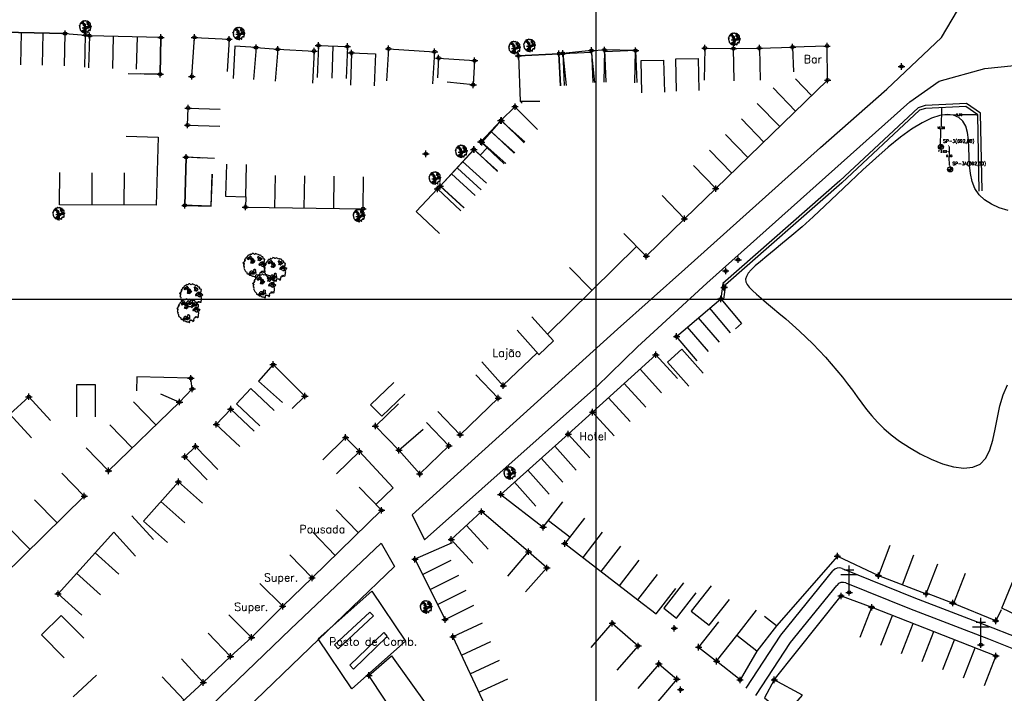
# Model space of a CAD drawing. Extents: x 539028 to 544996, y 8596245 to 8601028.
# Tile 18 of 41: x 541702 to 541947, y 8598065 to 8598233. Entities that reach past the tile are written whole.
import ezdxf
from ezdxf.enums import TextEntityAlignment as Align
from ezdxf.lldxf.tags import DXFTag

# ---------------------------------------------------------------- set-up
doc = ezdxf.new("R2010")
doc.units = 0
doc.header["$MEASUREMENT"] = 0
doc.header["$PDMODE"] = 34
doc.header["$PDSIZE"] = 0.8
for name, color, linetype in [('ALVENARIA', 7, 'Continuous'), ('ARVORE', 100, 'Continuous'), ('ASFALTO', 8, 'Continuous'), ('CASA', 2, 'Continuous'), ('CERCA', 9, 'CERCA_LINE'), ('CX', 7, 'Continuous'), ('ESTRADA_BARRO', 7, 'DASHED'), ('FUROS DE SONDAGEM', 7, 'Continuous'), ('LAGOA', 130, 'DASHDOT'), ('MALHA', 9, 'Continuous'), ('POSTE', 7, 'Continuous'), ('TEXTO', 2, 'Continuous')]:
    doc.layers.add(name, color=color, linetype=linetype)
doc.styles.add('GEOSIS', font='ROMANS.SHX')
doc.styles.get("Standard").update_dxf_attribs({"font": 'romans.shx'})
doc.linetypes.add('CERCA_LINE', pattern='A,0.5,-0.2,["X",Standard,S=0.1,R=0,X=-0.1,Y=-0.05],-0.25', length=0.95)
tags = doc.linetypes.add('DASHDOT', pattern=[1, 0.5, -0.25, 0, -0.25]).pattern_tags.tags
tags[10:11] = [DXFTag(74, 4), DXFTag(75, 0), DXFTag(340, '0'), DXFTag(46, 1.0), DXFTag(50, 0.0), DXFTag(44, 0.0), DXFTag(45, 0.0)]
tags[8:9] = [DXFTag(74, 4), DXFTag(75, 0), DXFTag(340, '0'), DXFTag(46, 1.0), DXFTag(50, 0.0), DXFTag(44, 0.0), DXFTag(45, 0.0)]
tags[6:7] = [DXFTag(74, 4), DXFTag(75, 0), DXFTag(340, '0'), DXFTag(46, 1.0), DXFTag(50, 0.0), DXFTag(44, 0.0), DXFTag(45, 0.0)]
tags[4:5] = [DXFTag(74, 4), DXFTag(75, 0), DXFTag(340, '0'), DXFTag(46, 1.0), DXFTag(50, 0.0), DXFTag(44, 0.0), DXFTag(45, 0.0)]
tags = doc.linetypes.add('DASHED', pattern=[0.75, 0.5, -0.25]).pattern_tags.tags
tags[6:7] = [DXFTag(74, 4), DXFTag(75, 0), DXFTag(340, '0'), DXFTag(46, 1.0), DXFTag(50, 0.0), DXFTag(44, 0.0), DXFTag(45, 0.0)]
tags[4:5] = [DXFTag(74, 4), DXFTag(75, 0), DXFTag(340, '0'), DXFTag(46, 1.0), DXFTag(50, 0.0), DXFTag(44, 0.0), DXFTag(45, 0.0)]
doc.dimstyles.new('S', dxfattribs={"dimtxt": 3, "dimasz": 0.18, "dimexe": 0.18, "dimexo": 0.0625, "dimgap": 0.09, "dimtad": 0, "dimtih": 1, "dimtoh": 1, "dimdec": 4, "dimzin": 0, "dimdsep": 46, "dimtxsty": 'Standard', "dimcen": 0.09, "dimaunit": 1, "dimadec": 0, "dimazin": 0, "dimtfac": 1, "dimtdec": 3, "dimtofl": 0, "dimtmove": 0, "dimatfit": 3, "dimfxl": 0, "dimtolj": 1, "dimtzin": 0, "dimarcsym": 0})

# ---------------------------------------------------------------- blocks, each defined once
blk = doc.blocks.new('ARVORE6')
for points in [[(-1.78, 2.18), (-1.87, 2.12), (-1.86, 2.06), (-1.96, 2), (-2.05, 1.97), (-2.08, 1.89), (-2.06, 1.79), (-2.1, 1.68), (-2.19, 1.63), (-2.27, 1.6), (-2.33, 1.57), (-2.45, 1.36), (-2.33, 1.3), (-2.23, 1.35), (-2.22, 1.26), (-2.33, 1.2), (-2.41, 1.18), (-2.5, 1.15), (-2.45, 1.07), (-2.41, 1.02), (-2.44, 0.93), (-2.62, 0.85), (-2.67, 0.79), (-2.68, 0.7), (-2.63, 0.68), (-2.63, 0.68), (-2.72, 0.62), (-2.77, 0.64), (-2.8, 0.64), (-2.76, 0.56), (-2.6, 0.57), (-2.52, 0.53), (-2.52, 0.45), (-2.55, 0.3), (-2.67, 0.25), (-2.67, 0.14), (-2.62, 0.04), (-2.54, -0.02), (-2.64, -0.1), (-2.71, -0.18), (-2.55, -0.26), (-2.51, -0.35), (-2.52, -0.52), (-2.56, -0.64), (-2.47, -0.83), (-2.4, -0.89), (-2.4, -0.98), (-2.37, -1.12), (-2.27, -1.33), (-2.13, -1.49), (-2.01, -1.61), (-1.91, -1.6), (-1.82, -1.73), (-1.82, -1.97), (-1.67, -2.08), (-1.49, -2.07), (-1.39, -2.11), (-1.32, -2.23), (-1.16, -2.42), (-0.93, -2.41), (-0.86, -2.4), (-0.72, -2.42), (-0.63, -2.56), (-0.57, -2.61), (-0.47, -2.6), (-0.42, -2.64), (-0.31, -2.66), (-0.21, -2.67), (-0.05, -2.69), (0.08, -2.72), (0.33, -2.98), (0.41, -2.85), (0.29, -2.74), (0.37, -2.7), (0.37, -2.57), (0.35, -2.45), (0.49, -2.41), (0.48, -2.27), (0.55, -2.2), (0.71, -2.27), (0.86, -2.29), (0.93, -2.24), (1.05, -2.42), (1.2, -2.34), (1.2, -2.58), (1.34, -2.57), (1.43, -2.44), (1.51, -2.34), (1.36, -2.24), (1.43, -2.14), (1.39, -2.09), (1.47, -2.01), (1.5, -1.96), (1.43, -1.84), (1.5, -1.8), (1.6, -1.74), (1.69, -1.67), (1.78, -1.64), (1.8, -1.74), (1.86, -1.66), (1.81, -1.55), (1.82, -1.42), (1.99, -1.37), (2.13, -1.42), (2.06, -1.53), (2.22, -1.64), (2.33, -1.61), (2.46, -1.55), (2.59, -1.56), (2.55, -1.46), (2.48, -1.32), (2.56, -1.2), (2.63, -1.06), (2.62, -0.92), (2.62, -0.78), (2.67, -0.66), (2.68, -0.46), (2.57, -0.39), (2.51, -0.26), (2.59, -0.13), (2.7, -0.02), (2.83, 0.11), (2.96, 0.28), (2.92, 0.43), (2.91, 0.44), (2.81, 0.32), (2.7, 0.39), (2.73, 0.48), (2.68, 0.53), (2.6, 0.48), (2.4, 0.45), (2.42, 0.58), (2.5, 0.64), (2.48, 0.76), (2.34, 0.89), (2.54, 0.99), (2.59, 1.1), (2.57, 1.23), (2.55, 1.36), (2.62, 1.47), (2.63, 1.57), (2.5, 1.63), (2.35, 1.59), (2.24, 1.71), (2.23, 1.89), (2.21, 1.98), (2.15, 2.13), (1.92, 2.14), (1.79, 2.22), (1.77, 2.29), (1.73, 2.39), (1.69, 2.5), (1.51, 2.62), (1.35, 2.59), (1.28, 2.53), (1.19, 2.58), (1.11, 2.69), (0.99, 2.74), (0.84, 2.66), (0.73, 2.81), (0.32, 2.98), (0.23, 2.85), (0.07, 2.78), (-0.06, 2.82), (-0.27, 2.96), (-0.48, 3), (-0.62, 2.87), (-0.7, 2.78), (-0.82, 2.74), (-0.98, 2.81), (-1.11, 2.78), (-1.2, 2.57), (-1.42, 2.56), (-1.58, 2.52), (-1.57, 2.41), (-1.77, 2.34), (-1.73, 2.23), (-1.75, 2.2)], [(-0.88, 2.44), (-0.95, 2.35), (-0.87, 2.29), (-0.92, 2.24), (-0.88, 2.15), (-0.78, 2.14), (-0.74, 2.15), (-0.67, 2.08), (-0.7, 2.02), (-0.8, 1.98), (-0.92, 1.89), (-0.95, 1.77), (-0.81, 1.75), (-0.7, 1.77), (-0.59, 1.82), (-0.46, 1.77), (-0.51, 1.71), (-0.49, 1.63), (-0.34, 1.66), (-0.27, 1.68), (-0.09, 1.52), (-0.27, 1.42), (-0.32, 1.37), (-0.18, 1.25), (0, 1.26), (0.14, 1.15), (0.04, 1.02), (-0.03, 0.86), (-0.02, 0.8), (-0.17, 0.76), (-0.27, 0.72), (-0.29, 0.58), (-0.48, 0.53), (-0.51, 0.64), (-0.48, 0.74), (-0.6, 0.74), (-0.74, 0.68), (-0.83, 0.62), (-0.91, 0.65), (-0.75, 0.84), (-0.75, 0.9), (-0.78, 0.97), (-0.71, 1.09), (-0.8, 1.19), (-0.68, 1.38), (-0.8, 1.61), (-0.8, 1.69), (-0.88, 1.7), (-0.97, 1.64), (-1.06, 1.59), (-1.12, 1.63), (-1.14, 1.67), (-1.32, 1.64), (-1.38, 1.57), (-1.51, 1.46), (-1.51, 1.46), (-1.56, 1.55), (-1.56, 1.63), (-1.61, 1.7), (-1.56, 1.82), (-1.53, 1.91), (-1.43, 1.98), (-1.4, 2.07), (-1.26, 2.08), (-1.21, 2.2), (-1.1, 2.21), (-0.99, 2.32), (-0.95, 2.39)], [(-0.91, 1.69), (-1.13, 1.76), (-1.24, 2.14), (-1.27, 2.14), (-1.18, 1.78), (-1.57, 1.66), (-1.57, 1.63), (-1.12, 1.73), (-0.99, 1.67)], [(-1.27, 1.75), (-1.25, 1.72), (-1.3, 1.74)], [(-1.06, 1.74), (-1.06, 1.72), (-1.01, 1.73)], [(0, 0.91), (-0.4, 1.34), (-0.4, 1.68), (-0.44, 1.68), (-0.45, 1.4), (-0.8, 1.64), (-0.81, 1.61), (-0.48, 1.35), (-0.18, 0.98), (-0.75, 0.89), (-0.75, 0.86), (-0.15, 0.91), (-0.07, 0.81)], [(-0.49, 0.94), (-0.49, 0.89), (-0.53, 0.92)], [(-0.51, 1.38), (-0.49, 1.43)], [(-0.35, 1.21), (-0.32, 1.26), (-0.39, 1.24)], [(-0.22, 1), (-0.25, 0.91), (-0.29, 0.97), (-0.29, 0.92)], [(-0.23, 1.06), (-0.18, 1.12), (-0.27, 1.1)], [(-0.09, 0.88), (-0.05, 0.95), (-0.13, 0.9), (-0.09, 0.99)], [(1.21, 2.06), (1.32, 1.92), (1.4, 1.99), (1.43, 2.02), (1.55, 2.02), (1.51, 1.88), (1.59, 1.85), (1.69, 1.84), (1.75, 1.77), (1.61, 1.68), (1.7, 1.6), (1.85, 1.57), (1.72, 1.47), (1.62, 1.45), (1.48, 1.42), (1.48, 1.18), (1.36, 1.16), (1.19, 1.3), (1.2, 1.31), (1.09, 1.3), (1.07, 1.23), (0.97, 1.25), (0.92, 1.33), (1.11, 1.55), (1.06, 1.66), (1.03, 1.75), (0.96, 1.81), (0.99, 1.96), (0.83, 2.05), (0.94, 2.19), (0.97, 2.22), (1.05, 2.28), (1.1, 2.22), (1.25, 2.06), (1.28, 2.03)], [(1.17, 1.62), (1.07, 1.45), (1.49, 1.26), (1.49, 1.24), (1.03, 1.41), (0.94, 1.3)], [(1.07, 1.61), (1.51, 1.9), (1.55, 1.88), (1.16, 1.57)], [(1.11, 1.63), (1.17, 1.6), (1.14, 1.67), (1.22, 1.64), (1.22, 1.69)], [(1.17, 1.41), (1.13, 1.38), (1.18, 1.41), (1.18, 1.35)], [(1.35, 0.46), (1.31, 0.36), (1.17, 0.31), (1.19, 0.12), (1.23, 0.12), (1.35, 0.12), (1.61, 0.22), (1.69, 0.16), (1.65, 0.07), (1.7, -0.02), (1.84, -0.09), (1.93, -0.07), (2.01, -0.17), (2.19, -0.18), (2.26, -0.21), (2.39, -0.13), (2.33, 0.05), (2.47, 0.12), (2.51, 0.31), (2.33, 0.5), (2.42, 0.64), (2.36, 0.77), (2.27, 0.83), (2.12, 0.82), (2.02, 0.94), (1.83, 0.86), (1.8, 0.82), (1.62, 0.74), (1.48, 0.64), (1.48, 0.48), (1.33, 0.48), (1.32, 0.31)], [(1.34, 1.8), (1.41, 1.76), (1.41, 1.82)], [(1.38, 0.16), (1.81, 0.34), (1.96, 0.66), (1.97, 0.94), (1.97, 0.62), (1.88, 0.35), (2.44, 0.3), (1.88, 0.29), (1.7, 0.18)], [(1.47, 0.19), (1.51, 0.17), (1.52, 0.22), (1.55, 0.21), (1.61, 0.25), (1.71, 0.21)], [(1.78, 0.32), (1.84, 0.28), (1.77, 0.29)], [(1.88, 0.47), (1.93, 0.45), (1.88, 0.43), (1.91, 0.4), (1.85, 0.38)], [(1.98, 0.34), (1.98, 0.28), (2.02, 0.34)], [(0.19, -1.76), (0.02, -1.82), (0.05, -1.9), (0, -1.95), (-0.03, -1.97), (-0.07, -2.06), (-0.05, -2.11), (-0.03, -2.18), (-0.17, -2.19), (-0.25, -2.1), (-0.38, -2.11), (-0.49, -2.16), (-0.53, -2.05), (-0.56, -2.02), (-0.66, -1.97), (-0.77, -2.06), (-0.84, -2.13), (-1.03, -2.13), (-1.06, -2.11), (-1.07, -2.02), (-1.11, -1.99), (-1.25, -1.88), (-1.09, -1.77), (-1, -1.63), (-1.02, -1.52), (-0.91, -1.45), (-0.76, -1.31), (-0.7, -1.28), (-0.54, -1.31), (-0.45, -1.44), (-0.34, -1.39), (-0.2, -1.28), (0, -1.15), (-0.09, -0.96), (0.07, -0.87), (0.11, -0.89), (0.41, -1.08), (0.32, -1.14), (0.26, -1.19), (0.28, -1.24), (0.43, -1.31), (0.32, -1.38), (0.37, -1.96), (0.39, -2), (0.31, -1.87), (0.43, -1.76), (0.43, -1.68), (0.36, -1.63), (0.21, -1.68), (0.12, -1.73)], [(-0.77, -1.87), (-1.1, -2.03), (-0.78, -1.91), (-0.7, -2.04), (-0.73, -1.88)], [(-0.19, -1.31), (-0.25, -1.56), (-0.84, -1.91), (-0.27, -1.66), (-0.33, -2.11), (-0.26, -2.1), (-0.05, -1.15)], [(-0.27, -1.58), (-0.28, -1.66), (-0.33, -1.61), (-0.35, -1.67), (-0.39, -1.65), (-0.41, -1.68)], [(-0.29, -1.96), (-0.24, -1.98), (-0.31, -2.01)], [(-0.27, -1.74), (-0.21, -1.78), (-0.29, -1.83)], [(-0.21, -1.55), (-0.16, -1.58), (-0.24, -1.57)], [(-0.18, -1.24), (-0.1, -1.25), (-0.18, -1.29), (-0.1, -1.33), (-0.18, -1.35), (-0.1, -1.41)]]:
    blk.add_lwpolyline(points)
blk = doc.blocks.new('C')
at = {"layer": 'CASA'}
blk.add_lwpolyline([(0, 0), (0, 8)], dxfattribs=at)
blk = doc.blocks.new('A$C225E566B')
at = {"layer": 'CASA'}
blk.add_lwpolyline([(0.16, 5.82), (8.16, 5.58), (8, 0), (0, 0.24)], dxfattribs=at)
blk = doc.blocks.new('A$C094F77C8')
at = {"layer": 'POSTE'}
for p, q in [((1.17, 7), (4.08, 7)), ((2.62, 0), (2.62, 8.4)), ((0, 5.6), (5.25, 5.6))]:
    blk.add_line(p, q, dxfattribs=at)
blk = doc.blocks.new('A$C34DC2D19')
at = {"layer": 'POSTE', "xscale": 0.8, "yscale": 0.8, "zscale": 0.8}
blk.add_blockref('A$C094F77C8', (0, 0, 340.37), dxfattribs=at)
blk = doc.blocks.new('*D60')
at = {"color": 0, "lineweight": -2}
for p, q in [((541931.51, 8598209.02), (541931.51, 8598208.9)), ((541931.69, 8598209.08), (541935.16, 8598209.02)), ((541940.33, 8598208.94), (541936.86, 8598209)), ((541940.51, 8598208.88), (541940.51, 8598208.76))]:
    blk.add_line(p, q, dxfattribs=at)
at = {"color": 0}
for points in [[(541931.69, 8598209.11), (541931.69, 8598209.05), (541931.51, 8598209.08)], [(541940.33, 8598208.97), (541940.33, 8598208.91), (541940.51, 8598208.94)]]:
    blk.add_solid(points, dxfattribs=at)
at = {"layer": 'Defpoints', "color": 0}
for p in [(541931.51, 8598209.08), (541931.51, 8598209.08), (541940.51, 8598208.94)]:
    blk.add_point(p, dxfattribs=at)
at = {"color": 0, "insert": (541936.01, 8598209.01), "char_height": 0.5, "attachment_point": 5}
blk.add_mtext('\\A1;9.00', dxfattribs=at)
blk = doc.blocks.new('*D61')
at = {"color": 0, "lineweight": -2}
for p, q in [((541931.56, 8598210.55), (541931.48, 8598206.07)), ((541931.62, 8598210.73), (541931.74, 8598210.73)), ((541931.39, 8598200.91), (541931.47, 8598205.39)), ((541931.45, 8598200.73), (541931.57, 8598200.73))]:
    blk.add_line(p, q, dxfattribs=at)
at = {"color": 0}
for points in [[(541931.53, 8598210.55), (541931.59, 8598210.55), (541931.56, 8598210.73)], [(541931.36, 8598200.91), (541931.42, 8598200.91), (541931.39, 8598200.73)]]:
    blk.add_solid(points, dxfattribs=at)
at = {"layer": 'Defpoints', "color": 0}
for p in [(541931.56, 8598210.73), (541931.39, 8598200.73), (541931.39, 8598200.73)]:
    blk.add_point(p, dxfattribs=at)
at = {"color": 0, "insert": (541931.47, 8598205.73), "char_height": 0.5, "attachment_point": 5}
blk.add_mtext('\\A1;10.00', dxfattribs=at)
blk = doc.blocks.new('Furos de sondagem')
at = {"linetype": 'Continuous'}
h = blk.add_hatch(color=256, dxfattribs=at)
edge = h.paths.add_edge_path()
edge.add_line((-0.3, -1.89), (-0.3, 0.61))
edge.add_line((-0.3, 0.61), (-2.81, 0.61))
edge.add_ellipse((-0.32, 0.6), major_axis=(1.76, 1.76), ratio=1, start_angle=134.66297, end_angle=225.4136)
at = {"layer": 'FUROS DE SONDAGEM'}
h = blk.add_hatch(color=256, dxfattribs=at)
edge = h.paths.add_edge_path()
edge.add_ellipse((-0.32, 0.6), major_axis=(1.76, 1.76), ratio=1, start_angle=315.33703, end_angle=404.5864)
edge.add_line((-0.3, 3.09), (-0.3, 0.61))
edge.add_line((-0.3, 0.61), (2.18, 0.61))
for p, q in [((-3.15, 0.61), (2.5, 0.61)), ((-0.3, 3.46), (-0.3, -2.19))]:
    blk.add_line(p, q)
blk.add_ellipse((-0.32, 0.6), major_axis=(1.76, 1.76), ratio=1)
blk.add_attdef('QUAL_É_O_FURO?', (1.89, 4.82), '', height=3.22)
blk = doc.blocks.new('*D62')
at = {"color": 0, "lineweight": -2}
for p, q in [((541930.97, 8598199.9), (541930.79, 8598199.91)), ((541931.15, 8598199.95), (541931.16, 8598200.07)), ((541933.15, 8598199.85), (541933.16, 8598199.97)), ((541933.33, 8598199.78), (541933.51, 8598199.77))]:
    blk.add_line(p, q, dxfattribs=at)
at = {"color": 0}
for points in [[(541930.97, 8598199.93), (541930.97, 8598199.87), (541931.15, 8598199.89)], [(541933.33, 8598199.81), (541933.32, 8598199.75), (541933.15, 8598199.79)]]:
    blk.add_solid(points, dxfattribs=at)
at = {"layer": 'Defpoints', "color": 0}
for p in [(541931.15, 8598199.89), (541933.15, 8598199.79), (541933.15, 8598199.79)]:
    blk.add_point(p, dxfattribs=at)
at = {"color": 0, "insert": (541932.15, 8598199.84), "char_height": 0.5, "attachment_point": 5}
blk.add_mtext('\\A1;2.00', dxfattribs=at)
blk = doc.blocks.new('*D63')
at = {"color": 0, "lineweight": -2}
for p, q in [((541933.46, 8598201.25), (541933.34, 8598201.25)), ((541933.53, 8598201.07), (541933.54, 8598199.09)), ((541933.55, 8598196.43), (541933.54, 8598198.41)), ((541933.61, 8598196.25), (541933.73, 8598196.25))]:
    blk.add_line(p, q, dxfattribs=at)
at = {"color": 0}
for points in [[(541933.56, 8598201.07), (541933.5, 8598201.07), (541933.52, 8598201.25)], [(541933.58, 8598196.43), (541933.52, 8598196.43), (541933.55, 8598196.25)]]:
    blk.add_solid(points, dxfattribs=at)
at = {"layer": 'Defpoints', "color": 0}
for p in [(541933.52, 8598201.25), (541933.55, 8598196.25), (541933.55, 8598196.25)]:
    blk.add_point(p, dxfattribs=at)
at = {"color": 0, "insert": (541933.54, 8598198.75), "char_height": 0.5, "attachment_point": 5}
blk.add_mtext('\\A1;5.00', dxfattribs=at)

msp = doc.modelspace()

# ---------------------------------------------------------------- linework, layer by layer
at = {"layer": 'ALVENARIA'}
for p, q in [((541780.431, 8598076.98), (541789.222, 8598085.129)), ((541781.314, 8598076.027), (541790.106, 8598084.175)), ((541784.253, 8598071.888), (541792.662, 8598080.036)), ((541785.158, 8598070.954), (541793.567, 8598079.102))]:
    msp.add_line(p, q, dxfattribs=at)
at = {"layer": 'ALVENARIA', "elevation": 692.651}
for points in [[(541784.646, 8598224.397), (541784.364, 8598216.402)], [(541784.646, 8598224.397), (541790.609, 8598224.187)], [(541790.609, 8598224.187), (541790.328, 8598216.192)]]:
    msp.add_lwpolyline(points, dxfattribs=at)
at = {"layer": 'ALVENARIA'}
for points in [[(541941.705, 8598190.022), (541941.346, 8598209.358), (541937.822, 8598211.782), (541927.51, 8598211.264), (541925.795, 8598210.732), (541906.268, 8598192.53), (541877.107, 8598166.958), (541876.617, 8598163.128)], [(541941.705, 8598190.022), (541941.346, 8598209.358), (541937.822, 8598211.782), (541927.51, 8598211.264), (541925.795, 8598210.732), (541906.268, 8598192.53), (541877.107, 8598166.958), (541876.617, 8598163.128)], [(541941.005, 8598190.009), (541940.653, 8598208.985), (541937.621, 8598211.071), (541927.633, 8598210.569), (541926.156, 8598210.11), (541906.738, 8598192.011), (541877.768, 8598166.607), (541877.311, 8598163.04)], [(541941.005, 8598190.009), (541940.653, 8598208.985), (541937.621, 8598211.071), (541927.633, 8598210.569), (541926.156, 8598210.11), (541906.738, 8598192.011), (541877.768, 8598166.607), (541877.311, 8598163.04)], [(541789.222, 8598085.129), (541790.106, 8598084.175)], [(541792.662, 8598080.036), (541793.567, 8598079.102)], [(541781.314, 8598076.027), (541780.431, 8598076.98)], [(541785.158, 8598070.954), (541784.253, 8598071.888)]]:
    msp.add_lwpolyline(points, dxfattribs=at)
at = {"layer": 'ARVORE'}
for p in [(541718.394, 8598230.687, 693.189), (541718.394, 8598230.687, 693.189), (541756.657, 8598229.028, 692.871), (541756.657, 8598229.028, 692.871), (541880.036, 8598227.617, 693.681), (541880.036, 8598227.617, 693.681), (541825.3, 8598225.522, 693.01), (541825.3, 8598225.522, 693.01), (541829.036, 8598226.051, 693.008), (541829.036, 8598226.051, 693.008), (541812.042, 8598199.668, 692.741), (541812.042, 8598199.668, 692.741), (541805.463, 8598193.016, 692.742), (541805.463, 8598193.016, 692.742), (541711.779, 8598184.142, 692.581), (541711.779, 8598184.142, 692.581), (541786.558, 8598183.684, 692.509), (541786.558, 8598183.684, 692.509), (541824.13, 8598119.553, 694.354), (541803.272, 8598086.215, 695.054)]:
    msp.add_point(p, dxfattribs=at)
at = {"layer": 'ASFALTO'}
for points in [[(541799.766, 8598109.323), (541850.924, 8598155.636), (541867.704, 8598170.565), (541901.499, 8598200.807), (541917.956, 8598215.34), (541931.574, 8598228.229), (541939.78, 8598242.15), (541941.151, 8598257.952), (541941.577, 8598276.318), (541942.471, 8598301.773), (541947.684, 8598477.943), (541950.726, 8598572.438), (541950.292, 8598653.724), (541950.364, 8598693.345), (541950.064, 8598738.911), (541950.09, 8598791.7), (541949.816, 8598854.773), (541949.674, 8598904.86), (541949.487, 8598997.49), (541948.901, 8599101.267), (541948.71, 8599173.584), (541945.636, 8599199.97)], [(541734.356, 8598047.145), (541769.477, 8598080.851), (541792.055, 8598102.347), (541795.392, 8598096.514), (541774.235, 8598076.239), (541758.405, 8598060.996), (541739.253, 8598042.731)]]:
    msp.add_lwpolyline(points, dxfattribs=at)
msp.add_lwpolyline([(541799.766, 8598109.323), (541802.861, 8598103.114), (541845.672, 8598141.273), (541855.907, 8598151.208), (541873.13, 8598167.086), (541923.705, 8598212.253), (541931.043, 8598217.398), (541942.355, 8598220.504), (541971.605, 8598223.467), (541970.817, 8598229.666), (541953.578, 8598231.456, -0.1852807), (541947.459, 8598244.032), (541948.444, 8598275.293), (541949.099, 8598302.887), (541950.436, 8598352.717), (541952.587, 8598421.06), (541954.861, 8598503.58)], format="xyb", dxfattribs=at)
at = {"layer": 'CASA'}
for p, q in [((541903.089, 8598226.119), (541894.503, 8598225.868)), ((541903.089, 8598226.119), (541894.503, 8598225.868)), ((541894.503, 8598225.868), (541894.707, 8598219.692)), ((541894.503, 8598225.868), (541894.707, 8598219.692)), ((541821.844, 8598207.545, 692.855), (541817.079, 8598202.142, 692.855)), ((541827.844, 8598202.253, 692.855), (541821.844, 8598207.545, 692.855)), ((541736.487, 8598203.414, 692.798), (541735.999, 8598186.482, 692.798)), ((541825.33, 8598199.519, 693.206), (541819.33, 8598204.811, 693.206)), ((541815.161, 8598200.316, 692.899), (541806.775, 8598191.225, 692.899)), ((541821.041, 8598194.892, 692.899), (541815.161, 8598200.316, 692.899)), ((541817.079, 8598202.142, 692.855), (541823.079, 8598196.85, 692.855)), ((541816.927, 8598190.283, 692.887), (541811.047, 8598195.707, 692.887)), ((541711.952, 8598186.582, 692.798), (541711.985, 8598194.582, 692.798)), ((541787.542, 8598185.58, 692.755), (541787.659, 8598193.579, 692.755)), ((541806.775, 8598191.225, 692.899), (541812.655, 8598185.801, 692.899)), ((541758.309, 8598188.574), (541758.248, 8598186.008, 692.755)), ((541735.999, 8598186.482, 692.798), (541711.952, 8598186.582, 692.798)), ((541758.248, 8598186.008, 692.755), (541787.542, 8598185.58, 692.755)), ((541858.055, 8598173.746), (541867.575, 8598183.099)), ((541852.449, 8598179.453), (541858.055, 8598173.746)), ((541838.934, 8598171), (541844.541, 8598165.293)), ((541865.608, 8598153.797), (541876.617, 8598163.128)), ((541876.617, 8598163.128), (541881.79, 8598157.026)), ((541834.936, 8598152.714), (541829.596, 8598158.671)), ((541831.213, 8598149.376), (541825.873, 8598155.333)), ((541870.78, 8598147.694), (541865.608, 8598153.797)), ((541844.715, 8598134.942), (541860.446, 8598149.238)), ((541860.446, 8598149.238), (541865.826, 8598143.318)), ((541817.096, 8598147.465), (541822.436, 8598141.508)), ((541821.2, 8598138.444), (541815.651, 8598144.207)), ((541811.713, 8598129.309), (541821.2, 8598138.444)), ((541806.164, 8598135.072), (541811.713, 8598129.309)), ((541850.096, 8598129.021), (541844.715, 8598134.942)), ((541838.652, 8598129.488), (541821.846, 8598114.454)), ((541718.079, 8598114.026, 694.745), (541712.467, 8598119.728, 694.745)), ((541741.538, 8598117.574), (541732.832, 8598107.788)), ((541747.515, 8598112.257), (541741.538, 8598117.574)), ((541792.141, 8598110.49), (541786.564, 8598116.225)), ((541821.846, 8598114.454), (541832.395, 8598106.26)), ((541697.874, 8598094.142, 694.745), (541718.079, 8598114.026, 694.745)), ((541743.162, 8598107.364), (541737.185, 8598112.681)), ((541832.395, 8598106.26), (541837.302, 8598112.577)), ((541774.837, 8598093.661), (541792.141, 8598110.49)), ((541817.064, 8598110.165), (541809.486, 8598103.261)), ((541828.775, 8598100.178), (541817.064, 8598110.165)), ((541732.832, 8598107.788), (541738.809, 8598102.471)), ((541842.641, 8598108.56), (541837.762, 8598102.221)), ((541725.437, 8598105.035, 695.199), (541711.566, 8598089.731, 695.199)), ((541730.814, 8598099.111, 695.199), (541725.437, 8598105.035, 695.199)), ((541813.275, 8598106.713), (541818.663, 8598100.799)), ((541809.686, 8598102.403), (541800.453, 8598098.286)), ((541809.486, 8598103.261), (541814.874, 8598097.347)), ((541837.762, 8598102.221), (541855.973, 8598088.204)), ((541823.584, 8598094.091), (541828.775, 8598100.178)), ((541918.722, 8598101.716), (541915.877, 8598094.239)), ((541800.453, 8598098.286), (541807.951, 8598083.268)), ((541921.849, 8598091.967), (541924.694, 8598099.444)), ((541927.821, 8598089.695), (541930.666, 8598097.172)), ((541915.877, 8598094.239), (541927.821, 8598089.695)), ((541711.566, 8598089.731, 695.199), (541717.494, 8598084.359, 695.199)), ((541807.951, 8598083.268), (541815.108, 8598086.842)), ((541911.316, 8598078.885), (541914.233, 8598086.334)), ((541914.233, 8598086.334), (541945.168, 8598074.219)), ((541817.176, 8598082.399, 695.794), (541809.925, 8598079.019, 695.794)), ((541809.925, 8598079.019, 695.794), (541824.98, 8598046.728, 695.794)), ((541945.168, 8598074.219), (541942.251, 8598066.77))]:
    msp.add_line(p, q, dxfattribs=at)
at = {"layer": 'CASA', "linetype": 'DASHED'}
for p, q in [((541776.309, 8598078.467), (541789.709, 8598090.383)), ((541789.709, 8598090.383), (541798.105, 8598077.935)), ((541784.705, 8598066.019), (541776.309, 8598078.467))]:
    msp.add_line(p, q, dxfattribs=at)
at = {"layer": 'CASA'}
for points, elevation in [([(541713.142, 8598221.212), (541713.311, 8598229.21), (541686.226, 8598229.782)], 693.333), ([(541686.226, 8598229.782), (541713.311, 8598229.21)], 693.333), ([(541713.311, 8598229.21), (541718.388, 8598228.853)], 693.333), ([(541737.012, 8598219.107), (541737.19, 8598228.243), (541719.377, 8598228.687), (541719.178, 8598220.69)], 692.861), ([(541737.19, 8598228.243), (541719.377, 8598228.687)], 693.021), ([(541737.19, 8598228.243), (541737.012, 8598219.107)], 693.021), ([(541744.878, 8598218.543), (541745.537, 8598228.268)], 692.761), ([(541745.537, 8598228.268), (541754.14, 8598227.799)], 692.761), ([(541754.14, 8598227.799), (541753.704, 8598219.811)], 692.761), ([(541755.617, 8598226.055), (541755.206, 8598218.065)], 692.869), ([(541760.892, 8598225.734), (541755.617, 8598226.055)], 692.869), ([(541760.892, 8598225.734), (541760.278, 8598217.757)], 692.869), ([(541760.892, 8598225.734), (541766.272, 8598225.319)], 692.869), ([(541766.272, 8598225.319), (541765.657, 8598217.343)], 692.679), ([(541766.272, 8598225.319), (541775.314, 8598224.854)], 692.679), ([(541775.314, 8598224.854), (541774.902, 8598216.864)], 692.605), ([(541776.416, 8598226.256), (541776.129, 8598218.261)], 692.723), ([(541776.416, 8598226.256), (541783.618, 8598225.997)], 692.723), ([(541780.017, 8598226.127), (541779.729, 8598218.132)], 692.723), ([(541783.618, 8598225.997), (541783.33, 8598218.002)], 692.691), ([(541793.889, 8598225.436), (541793.382, 8598217.452)], 692.626), ([(541793.889, 8598225.436), (541805.339, 8598224.709)], 692.626), ([(541805.339, 8598224.709), (541804.832, 8598216.725)], 692.626), ([(541845.252, 8598217.04), (541844.438, 8598224.999), (541837.307, 8598224.27), (541838.121, 8598216.311)], 693.391), ([(541844.438, 8598224.999), (541847.687, 8598225.139)], 693.515), ([(541844.438, 8598224.999), (541844.782, 8598217.006)], 693.515), ([(541855.246, 8598216.986), (541855.405, 8598224.985), (541847.687, 8598225.139), (541847.527, 8598217.14)], 693.516), ([(541847.687, 8598225.139), (541848.03, 8598217.146)], 693.515), ([(541855.405, 8598224.985), (541847.707, 8598224.654)], 693.723), ([(541855.405, 8598224.985), (541855.749, 8598216.992)], 693.723), ([(541872.676, 8598225.619), (541872.5, 8598217.621)], 693.938), ([(541872.676, 8598225.619), (541879.799, 8598225.462)], 693.938), ([(541806.355, 8598223.109), (541806.062, 8598218.163)], 692.629), ([(541806.355, 8598223.109), (541815.321, 8598222.473)], 692.629), ([(541815.321, 8598222.473), (541814.95, 8598216.461), (541808.474, 8598217.079)], 692.629), ([(541836.745, 8598216.222), (541836.324, 8598224.211), (541826.204, 8598223.678), (541826.685, 8598212.343)], 693.098), ([(541826.204, 8598223.678), (541836.324, 8598224.211)], 693.098), ([(541826.204, 8598223.678), (541826.685, 8598212.343)], 693.098), ([(541836.324, 8598224.211), (541836.745, 8598216.222)], 693.091), ([(541837.307, 8598224.27), (541844.456, 8598224.577)], 693.391), ([(541837.307, 8598224.27), (541837.651, 8598216.277)], 693.391), ([(541729.013, 8598219.264), (541737.012, 8598219.107)], 693.391), ([(541737.012, 8598219.107), (541732.169, 8598219.175)], 692.861), ([(541743.829, 8598206.425), (541743.959, 8598210.674)], 692.761), ([(541743.959, 8598210.674), (541751.955, 8598210.431)], 692.761), ([(541821.844, 8598207.545), (541825.379, 8598211.04)], 692.755), ([(541825.215, 8598211.026), (541831.004, 8598205.351)], 693.005), ([(541826.685, 8598212.343), (541831.534, 8598212.42)], 692.942), ([(541826.685, 8598212.343), (541827.18, 8598211.847)], 692.755), ([(541816.836, 8598202.274), (541821.844, 8598207.545)], 692.881), ([(541821.976, 8598207.578), (541827.644, 8598202.034)], 692.505), ([(541743.829, 8598206.425), (541751.826, 8598206.182)], 692.761), ([(541728.491, 8598203.681), (541736.487, 8598203.414)], 692.861), ([(541819.34, 8598204.909), (541825.14, 8598199.399)], 692.881), ([(541806.775, 8598191.225), (541815.081, 8598200.379)], 692.899), ([(541816.836, 8598202.274), (541822.635, 8598196.763)], 692.881), ([(541743.158, 8598186.436), (541743.445, 8598198.424)], 692.869), ([(541750.553, 8598198.119), (541743.445, 8598198.424)], 692.761), ([(541749.669, 8598186.194), (541750.013, 8598194.186)], 692.82), ([(541811.886, 8598185.063), (541806.053, 8598190.539), (541800.769, 8598184.911), (541806.602, 8598179.435)], 692.515), ([(541749.669, 8598186.194), (541742.562, 8598186.5)], 692.82), ([(541761.819, 8598131.54), (541755.999, 8598137.03), (541759.574, 8598140.82), (541765.394, 8598135.331)], 693.699), ([(541709.679, 8598132.877), (541704.286, 8598138.785), (541699.516, 8598134.43), (541704.909, 8598128.522)], 693.221), ([(541756.8, 8598126.39), (541750.98, 8598131.879), (541754.555, 8598135.669), (541760.375, 8598130.18)], 693.699), ([(541751.352, 8598120.66), (541745.79, 8598126.411), (541743.123, 8598123.832), (541748.685, 8598118.081)], 694.658), ([(541735.343, 8598103.222), (541729.966, 8598109.146)], 695.199), ([(541748.979, 8598079.889), (541754.515, 8598074.113), (541759.763, 8598078.84)], 695.681), ([(541742.308, 8598073.493), (541747.735, 8598067.616)], 695.738), ([(541721.166, 8598069.468), (541715.325, 8598064.002)], 695.738), ([(541747.735, 8598067.616), (541733.849, 8598054.792)], 695.738)]:
    msp.add_lwpolyline(points, dxfattribs=dict(at, elevation=elevation))
for points in [[(541879.97, 8598217.464), (541879.799, 8598225.462), (541886.234, 8598225.6), (541886.405, 8598217.601)], [(541879.97, 8598217.464), (541879.799, 8598225.462), (541886.234, 8598225.6), (541886.405, 8598217.601)], [(541886.234, 8598225.6), (541894.503, 8598225.868)], [(541886.234, 8598225.6), (541894.503, 8598225.868)], [(541903.232, 8598217.649), (541903.089, 8598226.119)], [(541903.232, 8598217.649), (541903.089, 8598226.119)], [(541875.381, 8598190.616), (541903.232, 8598217.649)], [(541875.381, 8598190.616), (541903.232, 8598217.649)], [(541899.253, 8598213.787), (541895.198, 8598217.978)], [(541899.253, 8598213.787), (541895.198, 8598217.978)], [(541816.67, 8598198.924), (541818.54, 8598200.853)], [(541747.565, 8598198.164), (541743.445, 8598198.424), (541743.158, 8598186.436), (541749.669, 8598186.194), (541749.963, 8598194.188)], [(541753.524, 8598196.714), (541753.296, 8598188.717), (541758.309, 8598188.574), (541758.538, 8598196.57)], [(541862.025, 8598188.861), (541867.575, 8598183.099), (541875.381, 8598190.616), (541869.832, 8598196.379)], [(541833.438, 8598154.385), (541855.644, 8598176.201)], [(541833.438, 8598154.385), (541855.644, 8598176.201)], [(541881.79, 8598157.026), (541880.29, 8598155.685)], [(541822.449, 8598141.627), (541830.932, 8598149.69), (541831.213, 8598149.376), (541831.337, 8598149.248), (541834.936, 8598152.714)], [(541868.691, 8598141.447), (541863.341, 8598147.395), (541866.909, 8598150.604), (541872.259, 8598144.656)], [(541769.864, 8598135.846), (541773.029, 8598138.956), (541765.147, 8598146.799), (541761.454, 8598142.623), (541767.447, 8598137.324)], [(541716.213, 8598133.802), (541716.213, 8598141.802), (541720.812, 8598141.802), (541720.812, 8598133.802)], [(541737.091, 8598139.539), (541741.8, 8598137.458), (541745.001, 8598140.743), (541744.642, 8598143.382), (541731.177, 8598143.702), (541731.082, 8598140.27)], [(541795.183, 8598142.306), (541789.418, 8598136.759), (541792.168, 8598133.901), (541797.933, 8598139.448)], [(541724.119, 8598120.332), (541741.8, 8598137.458)], [(541796.356, 8598137.043), (541790.606, 8598131.481), (541796.452, 8598125.436)], [(541850.096, 8598129.021), (541844.715, 8598134.942), (541838.636, 8598129.474), (541843.986, 8598123.526)], [(541803.368, 8598132.322), (541808.92, 8598126.563), (541801.638, 8598119.542), (541796.452, 8598125.436), (541802.458, 8598130.721)], [(541777.469, 8598123.06), (541783.19, 8598128.651), (541786.623, 8598125.139), (541780.901, 8598119.548)], [(541718.553, 8598126.078), (541724.119, 8598120.332)], [(541790.738, 8598111.933), (541794.991, 8598116.069), (541786.623, 8598125.139)], [(541833.713, 8598107.956), (541839.028, 8598103.865)], [(541827.979, 8598090.168), (541833.304, 8598096.138), (541828.775, 8598100.178)], [(541767.513, 8598086.588), (541774.837, 8598093.661), (541769.259, 8598099.396)], [(541937.47, 8598094.778), (541934.626, 8598087.304), (541927.887, 8598089.868)], [(541855.973, 8598088.204), (541860.853, 8598094.544)], [(541867.301, 8598092.415), (541862.4, 8598086.092), (541865.583, 8598083.624), (541870.484, 8598089.947)], [(541952.683, 8598083.181), (541946.636, 8598086.104), (541949.506, 8598093.14)], [(541754.107, 8598084.497), (541759.763, 8598078.84), (541767.513, 8598086.588), (541761.857, 8598092.246)], [(541860.526, 8598084.7), (541865.406, 8598091.04)], [(541874.212, 8598091.675), (541869.286, 8598085.37), (541873.75, 8598081.883), (541878.768, 8598088.307)], [(541855.973, 8598088.204), (541860.526, 8598084.7)], [(541890.525, 8598081.741), (541885.6, 8598075.437), (541880.596, 8598079.346), (541885.522, 8598085.65)], [(541717.959, 8598078.627), (541712.304, 8598084.286), (541707.453, 8598079.439), (541713.108, 8598073.78)], [(541876.04, 8598082.714), (541871.115, 8598076.409), (541875.578, 8598072.922), (541880.596, 8598079.346)], [(541890.525, 8598081.741), (541887.478, 8598084.011)], [(541844.325, 8598076.355), (541849.6, 8598082.369), (541856.043, 8598076.717), (541850.767, 8598070.703)], [(541784.705, 8598066.019), (541798.105, 8598077.935)], [(541754.515, 8598074.113), (541747.735, 8598067.616)], [(541803.445, 8598061.933), (541796.756, 8598057.546), (541788.987, 8598069.389), (541794.647, 8598074.267), (541803.445, 8598061.933)], [(541856.047, 8598066.138), (541861.279, 8598072.189), (541865.686, 8598068.471), (541860.526, 8598062.357)], [(541896.967, 8598064.446), (541889.938, 8598068.265), (541887.484, 8598063.749), (541892.779, 8598059.528), (541896.967, 8598064.446)]]:
    msp.add_lwpolyline(points, dxfattribs=at)
at = {"layer": 'CASA', "linetype": 'DASHED'}
msp.add_lwpolyline([(541776.309, 8598078.467), (541789.709, 8598090.383)], dxfattribs=at)
at = {"layer": 'CASA'}
for p in [(541713.311, 8598229.21, 693.41), (541713.311, 8598229.21, 693.41), (541718.388, 8598228.853, 693.398), (541718.388, 8598228.853, 693.398), (541719.377, 8598228.687, 693.391), (541719.377, 8598228.687, 693.391), (541737.19, 8598228.243, 693.021), (541737.19, 8598228.243, 693.021), (541745.537, 8598228.268, 693.208), (541745.537, 8598228.268, 693.208), (541754.14, 8598227.799, 692.914), (541754.14, 8598227.799, 692.914), (541760.892, 8598225.734, 692.869), (541760.892, 8598225.734, 692.869), (541766.272, 8598225.319, 692.679), (541766.272, 8598225.319, 692.679), (541775.314, 8598224.854, 692.605), (541775.314, 8598224.854, 692.605), (541776.416, 8598226.256, 692.723), (541776.416, 8598226.256, 692.723), (541783.618, 8598225.997, 692.691), (541783.618, 8598225.997, 692.691), (541784.646, 8598224.397, 692.651), (541784.646, 8598224.397, 692.651), (541793.889, 8598225.436, 692.626), (541793.889, 8598225.436, 692.626), (541805.339, 8598224.709, 692.728), (541805.339, 8598224.709, 692.728), (541836.324, 8598224.211, 693.091), (541836.324, 8598224.211, 693.091), (541837.307, 8598224.27, 693.391), (541837.307, 8598224.27, 693.391), (541844.438, 8598224.999, 693.515), (541844.438, 8598224.999, 693.515), (541847.687, 8598225.139, 693.516), (541847.687, 8598225.139, 693.516), (541855.405, 8598224.985, 693.723), (541855.405, 8598224.985, 693.723), (541872.676, 8598225.619, 693.938), (541872.676, 8598225.619, 693.938), (541879.799, 8598225.462, 694.008), (541879.799, 8598225.462, 694.008), (541886.234, 8598225.6, 694.102), (541886.234, 8598225.6, 694.102), (541894.503, 8598225.868, 694.173), (541894.503, 8598225.868, 694.173), (541903.089, 8598226.119, 694.099), (541903.089, 8598226.119, 694.099), (541806.355, 8598223.109, 692.629), (541806.355, 8598223.109, 692.629), (541815.321, 8598222.473, 692.668), (541815.321, 8598222.473, 692.668), (541826.204, 8598223.678, 693.098), (541826.204, 8598223.678, 693.098), (541737.012, 8598219.107, 692.861), (541737.012, 8598219.107, 692.861), (541744.878, 8598218.543, 693.04), (541744.878, 8598218.543, 693.04), (541903.232, 8598217.649, 693.992), (541903.232, 8598217.649, 693.992), (541814.95, 8598216.461, 692.698), (541814.95, 8598216.461, 692.698), (541743.959, 8598210.674, 692.878), (541743.959, 8598210.674, 692.878), (541825.379, 8598211.04, 692.952), (541825.379, 8598211.04, 692.952), (541821.844, 8598207.545, 692.755), (541821.844, 8598207.545, 692.755), (541821.976, 8598207.578, 692.505), (541821.976, 8598207.578, 692.505), (541743.829, 8598206.425, 692.867), (541743.829, 8598206.425, 692.867), (541816.836, 8598202.274, 692.881), (541816.836, 8598202.274, 692.881), (541817.079, 8598202.142, 692.855), (541817.079, 8598202.142, 692.855), (541815.081, 8598200.379, 692.91), (541815.081, 8598200.379, 692.91), (541815.161, 8598200.316, 692.855), (541815.161, 8598200.316, 692.855), (541743.445, 8598198.424, 692.761), (541743.445, 8598198.424, 692.761), (541803.156, 8598199.272, 692.799), (541803.156, 8598199.272, 692.799), (541806.053, 8598190.539, 692.902), (541806.053, 8598190.539, 692.902), (541806.775, 8598191.225, 692.899), (541806.775, 8598191.225, 692.899), (541875.381, 8598190.616, 693.766), (541743.158, 8598186.436, 692.869), (541743.158, 8598186.436, 692.869), (541758.248, 8598186.008, 692.866), (541758.248, 8598186.008, 692.866), (541787.542, 8598185.58, 692.755), (541787.542, 8598185.58, 692.755), (541867.575, 8598183.099, 693.773), (541858.055, 8598173.746, 693.755), (541876.617, 8598163.128, 693.851), (541865.608, 8598153.797, 693.9), (541860.446, 8598149.238, 694.202), (541765.147, 8598146.799, 692.772), (541744.642, 8598143.382, 692.456), (541745.001, 8598140.743, 693.033), (541822.436, 8598141.508, 694.113), (541704.286, 8598138.785, 693.15), (541773.029, 8598138.956, 693.279), (541821.2, 8598138.444, 694.11), (541741.8, 8598137.458, 693.623), (541754.555, 8598135.669, 693.439), (541844.715, 8598134.942, 694.398), (541750.98, 8598131.879, 693.699), (541790.606, 8598131.481, 693.976), (541783.19, 8598128.651, 693.817), (541811.713, 8598129.309, 694.261), (541838.636, 8598129.474, 694.617), (541745.79, 8598126.411, 694.41), (541808.92, 8598126.563, 694.355), (541743.123, 8598123.832, 694.658), (541786.623, 8598125.139, 694.016), (541796.452, 8598125.436, 694.235), (541724.119, 8598120.332, 694.604), (541801.638, 8598119.542, 694.459), (541741.538, 8598117.574, 694.889), (541718.079, 8598114.026, 694.745), (541821.846, 8598114.454, 694.608), (541792.141, 8598110.49, 694.541), (541817.064, 8598110.165, 694.965), (541832.395, 8598106.26, 694.838), (541809.486, 8598103.261, 694.95), (541837.762, 8598102.221, 694.811), (541828.775, 8598100.178, 694.94), (541800.453, 8598098.286, 695.099), (541833.304, 8598096.138, 694.941), (541915.877, 8598094.239, 695.327), (541774.837, 8598093.661, 695.404), (541711.566, 8598089.731, 695.223), (541927.821, 8598089.695, 695.385), (541767.513, 8598086.588, 695.421), (541934.414, 8598087.385, 695.371), (541914.233, 8598086.334, 695.535), (541807.951, 8598083.268, 695.142), (541849.6, 8598082.369, 695.162), (541759.763, 8598078.84, 695.557), (541809.925, 8598079.019, 695.28), (541856.043, 8598076.717, 695.494), (541754.515, 8598074.113, 695.681), (541861.207, 8598072.251, 695.45), (541945.168, 8598074.219, 695.728), (541747.735, 8598067.616, 695.738), (541788.987, 8598069.389, 695.461), (541865.686, 8598068.471, 695.649), (541889.938, 8598068.265, 695.382), (541866.624, 8598065.833, 695.846)]:
    msp.add_point(p, dxfattribs=at)
at = {"layer": 'CERCA'}
for points in [[(541905.658, 8598099.111), (541890.525, 8598081.741)], [(541905.658, 8598099.111), (541915.877, 8598094.239)], [(541889.938, 8598068.265), (541906.585, 8598089.155), (541914.233, 8598086.334)], [(541946.461, 8598085.742), (541945.117, 8598082.96), (541934.626, 8598087.304)], [(541885.6, 8598075.437), (541881.433, 8598068.251), (541875.578, 8598072.922)]]:
    msp.add_lwpolyline(points, dxfattribs=at)
for p in [(541905.658, 8598099.111, 694.807), (541906.585, 8598089.155, 695.012), (541945.117, 8598082.96, 695.282), (541865.053, 8598081.124, 695.214), (541871.115, 8598076.409, 695.466), (541875.578, 8598072.922, 695.565), (541881.433, 8598068.251, 695.389)]:
    msp.add_point(p, dxfattribs=at)
at = {"layer": 'CX'}
for p in [(541921.647, 8598221.018, 693.765), (541921.647, 8598221.018, 693.765), (541880.948, 8598172.898, 693.538), (541877.847, 8598170.092, 693.475), (541877.41, 8598166.004, 693.708), (541877.486, 8598166.057, 692.717)]:
    msp.add_point(p, dxfattribs=at)
at = {"layer": 'ESTRADA_BARRO'}
for p, q in [((541891.585, 8598079.371), (541904.568, 8598095.41)), ((541906.871, 8598096.006), (541924.728, 8598088.795)), ((541907.806, 8598092.393), (541923.629, 8598086.003)), ((541894.009, 8598077.598), (541905.503, 8598091.797)), ((541924.728, 8598088.795), (541944.39, 8598081.246)), ((541923.629, 8598086.003), (541943.293, 8598078.454)), ((541944.39, 8598081.246), (541966.692, 8598072.293)), ((541882.924, 8598066.224), (541891.585, 8598079.371)), ((541885.321, 8598064.41), (541894.009, 8598077.598)), ((541943.293, 8598078.454), (541965.581, 8598069.506))]:
    msp.add_line(p, q, dxfattribs=at)
for centre in [(541906.122, 8598094.151), (541907.057, 8598090.538)]:
    msp.add_arc(centre, 2, 68.01074, 141.0105, dxfattribs=at)
at = {"layer": 'LAGOA'}
msp.add_lwpolyline([(541948.185, 8598185.116), (541945.994, 8598185.855), (541944.036, 8598186.74), (541942.346, 8598187.805), (541940.959, 8598189.081), (541939.907, 8598190.599), (541939.207, 8598192.373), (541938.794, 8598194.346), (541938.584, 8598196.443), (541938.494, 8598198.589), (541938.441, 8598200.707), (541938.341, 8598202.723), (541938.109, 8598204.562), (541937.664, 8598206.148), (541936.936, 8598207.415), (541935.918, 8598208.334), (541934.619, 8598208.885), (541933.045, 8598209.05), (541931.204, 8598208.806), (541929.106, 8598208.136), (541926.756, 8598207.019), (541924.165, 8598205.436), (541921.346, 8598203.385), (541918.346, 8598200.945), (541915.221, 8598198.214), (541912.024, 8598195.287), (541908.81, 8598192.264), (541905.633, 8598189.24), (541902.548, 8598186.312), (541899.609, 8598183.58), (541896.863, 8598181.119), (541894.329, 8598178.929), (541892.018, 8598176.991), (541889.941, 8598175.284), (541888.11, 8598173.788), (541886.536, 8598172.483), (541885.229, 8598171.349), (541884.202, 8598170.366), (541883.462, 8598169.512), (541883.002, 8598168.755), (541882.81, 8598168.061), (541882.876, 8598167.397), (541883.188, 8598166.728), (541883.736, 8598166.021), (541884.508, 8598165.243), (541885.493, 8598164.359), (541886.678, 8598163.343), (541888.032, 8598162.202), (541889.524, 8598160.95), (541891.122, 8598159.602), (541892.793, 8598158.172), (541894.505, 8598156.674), (541896.225, 8598155.123), (541897.922, 8598153.532), (541899.568, 8598151.915), (541901.157, 8598150.279), (541902.688, 8598148.63), (541904.159, 8598146.973), (541905.571, 8598145.315), (541906.921, 8598143.66), (541908.208, 8598142.015), (541909.433, 8598140.386), (541910.601, 8598138.777), (541911.754, 8598137.184), (541912.943, 8598135.602), (541914.218, 8598134.028), (541915.629, 8598132.455), (541917.226, 8598130.879), (541919.059, 8598129.295), (541921.179, 8598127.699), (541923.609, 8598126.1), (541926.271, 8598124.575), (541929.06, 8598123.212), (541931.872, 8598122.103), (541934.603, 8598121.337), (541937.148, 8598121.006), (541939.403, 8598121.199), (541941.262, 8598122.006), (541942.658, 8598123.481), (541943.67, 8598125.52), (541944.411, 8598127.983), (541944.996, 8598130.729), (541945.539, 8598133.619), (541946.155, 8598136.511), (541946.958, 8598139.265), (541948.063, 8598141.741)], dxfattribs=at)
at = {"layer": 'MALHA'}
for p, q in [((541845.513, 8601028.275), (541845.513, 8596264.109)), ((539050.307, 8598163.105), (544995.7, 8598163.105))]:
    msp.add_line(p, q, dxfattribs=at)
at = {"layer": 'POSTE'}
for p in [(541908.594, 8598090.056, 695.001), (541941.389, 8598077.003, 695.451)]:
    msp.add_point(p, dxfattribs=at)

# ---------------------------------------------------------------- block references
at = {"layer": 'ARVORE', "xscale": 0.5260327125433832, "yscale": 0.5260327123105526, "zscale": 0.526032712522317}
for p in [(541718.298, 8598230.856, 693.189), (541756.561, 8598229.198, 692.871), (541825.205, 8598225.692, 693.01), (541828.94, 8598226.22, 693.008), (541879.94, 8598227.786, 693.681), (541811.947, 8598199.838, 692.741), (541805.368, 8598193.186, 692.742), (541711.684, 8598184.311, 692.581), (541786.462, 8598183.854, 692.509), (541824.034, 8598119.722, 694.354), (541803.177, 8598086.384, 695.054)]:
    msp.add_blockref('ARVORE6', p, dxfattribs=at)
at = {"layer": 'ARVORE'}
for p in [(541760.426, 8598171.445), (541760.426, 8598171.445), (541765.574, 8598170.416), (541765.574, 8598170.416), (541762.829, 8598166.3), (541744.638, 8598163.9), (541743.951, 8598160.127)]:
    msp.add_blockref('ARVORE6', p, dxfattribs=at)
at = {"layer": 'CASA'}
for name, p, rotation in [('C', (541702.308, 8598221.441, 693.333), 358.7895241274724), ('C', (541707.725, 8598221.326, 693.333), 358.7895241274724), ('C', (541713.142, 8598221.212, 693.333), 358.7895241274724), ('C', (541718.219, 8598220.855, 693.333), 358.7895241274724), ('C', (541719.377, 8598228.687, 693.021), 178.5715120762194), ('C', (541725.315, 8598228.539, 693.021), 178.5715120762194), ('C', (541731.252, 8598228.391, 693.021), 178.5715120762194), ('A$C225E566B', (541862.816, 8598214.644), 93.03066328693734), ('A$C225E566B', (541871.425, 8598215.048), 93.03066328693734), ('C', (541895.275, 8598209.925), 44.14559732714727), ('C', (541895.275, 8598209.925), 44.14559732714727), ('C', (541891.296, 8598206.064), 44.14559732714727), ('C', (541891.296, 8598206.064), 44.14559732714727), ('C', (541887.317, 8598202.202), 44.14559732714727), ('C', (541887.317, 8598202.202), 44.14559732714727), ('C', (541883.338, 8598198.34), 44.14559732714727), ('C', (541883.338, 8598198.34), 44.14559732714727), ('C', (541821.006, 8598195.003, 692.899), 47.77991067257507), ('C', (541879.36, 8598194.478), 44.14559732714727), ('C', (541879.36, 8598194.478), 44.14559732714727), ('C', (541818.237, 8598191.952, 692.899), 47.77991067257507), ('C', (541720.001, 8598194.548, 692.798), 179.7626806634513), ('C', (541728.016, 8598194.515, 692.798), 179.7626806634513), ('C', (541765.572, 8598185.901, 692.755), 359.162933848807), ('C', (541772.895, 8598185.794, 692.755), 359.162933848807), ('C', (541780.219, 8598185.687, 692.755), 359.162933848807), ('C', (541815.468, 8598188.901, 692.899), 47.77991067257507), ('C', (541812.7, 8598185.849, 692.899), 47.77991067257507), ('C', (541879.037, 8598154.693), 40.28293803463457), ('C', (541873.532, 8598150.027), 40.28293803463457), ('C', (541876.285, 8598152.36), 40.28293803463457), ('C', (541861.894, 8598139.744), 42.26654507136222), ('C', (541857.961, 8598136.17), 42.26654507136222), ('C', (541735.906, 8598131.749), 44.08617886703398), ('C', (541854.029, 8598132.596), 42.26654507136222), ('C', (541730.013, 8598126.04), 44.08617886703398), ('C', (541835.291, 8598126.482), 221.8143541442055), ('C', (541831.929, 8598123.475), 221.8143541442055), ('C', (541828.568, 8598120.468), 221.8143541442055), ('C', (541825.207, 8598117.461), 221.8143541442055), ('C', (541711.344, 8598107.398, 694.745), 44.54280971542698), ('C', (541786.373, 8598104.88), 44.20139077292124), ('C', (541704.609, 8598100.77, 694.745), 44.54280971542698), ('C', (541780.605, 8598099.271), 44.20139077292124), ('C', (541842.315, 8598098.717), 322.4169120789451), ('C', (541720.814, 8598099.934, 695.199), 227.8123321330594), ('C', (541846.868, 8598095.213), 322.4169120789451), ('C', (541802.327, 8598094.531), 296.5336053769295), ('C', (541851.421, 8598091.708), 322.4169120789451), ('C', (541716.19, 8598094.833, 695.199), 227.8123321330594), ('C', (541804.202, 8598090.777), 296.5336053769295), ('C', (541806.076, 8598087.022), 296.5336053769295), ('C', (541916.472, 8598076.865), 338.6140228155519), ('C', (541921.628, 8598074.846), 338.6140228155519), ('C', (541926.784, 8598072.827), 338.6140228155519), ('C', (541812.076, 8598074.406, 695.794), 294.9966369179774), ('C', (541931.939, 8598070.808), 338.6140228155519), ('C', (541937.095, 8598068.789), 338.6140228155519), ('C', (541814.227, 8598069.793, 695.794), 294.9966369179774), ('C', (541737.508, 8598069.06, 695.738), 222.7222027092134), ('C', (541816.377, 8598065.18, 695.794), 294.9966369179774)]:
    msp.add_blockref(name, p, dxfattribs=dict(at, rotation=rotation))
at = {"layer": 'FUROS DE SONDAGEM', "xscale": 0.25, "yscale": 0.25, "zscale": 0.25}
for p, values in [((541931.534, 8598200.838), {'QUAL_É_O_FURO?': 'SP-3(692,88)'}), ((541933.829, 8598195.252), {'QUAL_É_O_FURO?': 'SP-3A(692,50)'})]:
    msp.add_blockref('Furos de sondagem', p, dxfattribs=at).add_auto_attribs(values)
at = {"layer": 'POSTE'}
for p in [(541906.494, 8598090.056, 354.627), (541939.289, 8598077.003, 355.077)]:
    msp.add_blockref('A$C34DC2D19', p, dxfattribs=at)

# ---------------------------------------------------------------- texts
at = {"layer": 'TEXTO', "style": 'GEOSIS'}
for s, p in [('Bar', (541897.289, 8598221.261)), ('Bar', (541897.289, 8598221.261)), ('Lajão ', (541819.736, 8598148.091)), ('Hotel', (541841.423, 8598127.33)), ('Pousada', (541771.678, 8598104.222)), ('Super.', (541762.862, 8598092.175)), ('Super.', (541755.446, 8598084.873)), ('Posto de Comb. ', (541779.071, 8598076.191))]:
    msp.add_text(s, height=2, dxfattribs=at).set_placement(p, align=Align.BOTTOM_LEFT)

# ---------------------------------------------------------------- dimensions: what is measured, and where the dimension line sits
for p1, p2, picture, middle in [((541931.559, 8598210.729), (541931.389, 8598200.731), '*D61', (541931.474, 8598205.73)), ((541940.512, 8598208.94), (541931.513, 8598209.08), '*D60', (541936.012, 8598209.01)), ((541933.525, 8598201.246), (541933.549, 8598196.246), '*D63', (541933.537, 8598198.746)), ((541931.149, 8598199.893), (541933.146, 8598199.787), '*D62', (541932.148, 8598199.84))]:
    dim = msp.add_aligned_dim(p1=p1, p2=p2, distance=0, dimstyle='S', override={"dimtxt": 0.5, "dimdec": 2})
    dim.commit()
    dim.dimension.update_dxf_attribs({"geometry": picture, "text_midpoint": middle})

doc.saveas('drawing.dxf')
